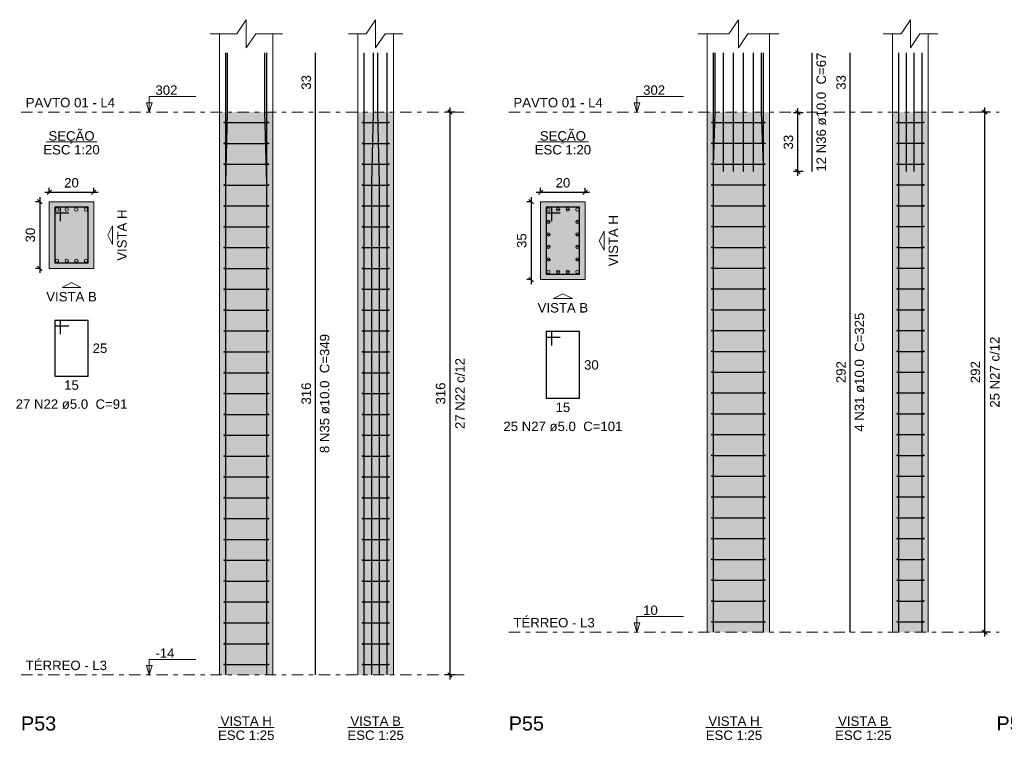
# Model space of a CAD drawing. Header units: millimetres. Extents: x 0 to 119, y 0 to 84.
# Tile 4 of 19: x 28 to 50, y 29 to 45. Entities that reach past the tile are written whole.
import ezdxf

# ---------------------------------------------------------------- set-up
doc = ezdxf.new("R2010")
doc.units = ezdxf.units.MM
doc.header["$MEASUREMENT"] = 0
doc.linetypes.add('DASHDOT', pattern=[2.54, 1.27, -0.635, 0, -0.635])
doc.linetypes.add('NULL', pattern=[0])
doc.layers.get('0').update_dxf_attribs({"lineweight": 18})
for name, color, linetype, lineweight in [('Descrição da armadura', 7, 'Continuous', 0), ('DT-Barras na forma', 2, 'Continuous', 30), ('DT-Barras no corte', 5, 'Continuous', 5), ('DT-Barras rebatidas', 2, 'Continuous', 30), ('DT-Cotas', 9, 'Continuous', 5), ('DT-Estribos na forma', 2, 'Continuous', 30), ('DT-Forma', 5, 'Continuous', 5), ('DT-Hachura seção pilares', 254, 'Continuous', 5), ('DT-Hachura vista pilares', 254, 'Continuous', 5), ('DT-Pontilhado', 9, 'DASHDOT', 5), ('DT-Textos', 7, 'Continuous', 5), ('DT-Título', 3, 'Continuous', 20), ('Textos armaduras', 7, 'Continuous', 0)]:
    doc.layers.add(name, color=color, linetype=linetype, lineweight=lineweight)
doc.styles.add('Arial', font='txt')
doc.dimstyles.new('UM_20.000000', dxfattribs={"dimtxt": 0.18, "dimasz": 0.1, "dimexe": 0.1, "dimexo": 0.2, "dimgap": 0, "dimtad": 1, "dimtih": 1, "dimtoh": 1, "dimdec": 1, "dimlfac": 20, "dimzin": 0, "dimdsep": 46, "dimtxsty": 'Standard', "dimcen": 0.09, "dimdle": 0.1, "dimadec": 1, "dimazin": 2, "dimtfac": 1, "dimtdec": 4, "dimtofl": 0, "dimtmove": 0, "dimatfit": 3, "dimfxl": 1, "dimtolj": 1, "dimarcsym": 0})
doc.dimstyles.new('UM_25.000000', dxfattribs={"dimtxt": 0.18, "dimasz": 0.1, "dimexe": 0.1, "dimexo": 0.2, "dimgap": 0, "dimtad": 1, "dimtih": 1, "dimtoh": 1, "dimdec": 1, "dimlfac": 25, "dimzin": 0, "dimdsep": 46, "dimtxsty": 'Standard', "dimcen": 0.09, "dimdle": 0.1, "dimadec": 1, "dimazin": 2, "dimtfac": 1, "dimtdec": 4, "dimtofl": 0, "dimtmove": 0, "dimatfit": 3, "dimfxl": 1, "dimtolj": 1, "dimarcsym": 0})

# ---------------------------------------------------------------- blocks, each defined once
blk = doc.blocks.new('_Oblique')
at = {"color": 0, "linetype": 'ByBlock', "lineweight": -2}
blk.add_line((-0.5, -0.5), (0.5, 0.5), dxfattribs=at)
blk = doc.blocks.new('*D77')
at = {"layer": 'Defpoints', "color": 0}
for p in [(28.361, 40.862), (28.15, 39.362), (28.361, 39.362)]:
    blk.add_point(p, dxfattribs=at)
at = {"layer": 'DT-Cotas', "color": 0, "lineweight": -2}
for p, q in [((28.15, 40.962), (28.15, 39.262)), ((28.161, 40.862), (28.05, 40.862)), ((28.161, 39.362), (28.05, 39.362))]:
    blk.add_line(p, q, dxfattribs=at)
at = {"layer": 'DT-Cotas', "color": 0, "lineweight": -2, "xscale": 0.1, "yscale": 0.1, "zscale": 0.1}
for p, rotation in [((28.15, 40.862), 90), ((28.15, 39.362), 270)]:
    blk.add_blockref('_Oblique', p, dxfattribs=dict(at, rotation=rotation))
at = {"layer": 'DT-Cotas', "color": 7, "insert": (27.938, 40.112), "char_height": 0.2118, "attachment_point": 5, "rotation": 90, "style": 'Arial'}
blk.add_mtext('\\A1;30', dxfattribs=at)
blk = doc.blocks.new('*D78')
at = {"layer": 'Defpoints', "color": 0}
for p in [(29.361, 41.073), (28.361, 40.862), (29.361, 40.862)]:
    blk.add_point(p, dxfattribs=at)
at = {"layer": 'DT-Cotas', "color": 0, "lineweight": -2}
for p, q in [((28.361, 41.062), (28.361, 41.173)), ((29.361, 41.062), (29.361, 41.173)), ((28.261, 41.073), (29.461, 41.073))]:
    blk.add_line(p, q, dxfattribs=at)
at = {"layer": 'DT-Cotas', "color": 0, "lineweight": -2, "xscale": 0.1, "yscale": 0.1, "zscale": 0.1, "rotation": 180}
blk.add_blockref('_Oblique', (28.361, 41.073), dxfattribs=at)
at = {"layer": 'DT-Cotas', "color": 0, "lineweight": -2, "xscale": 0.1, "yscale": 0.1, "zscale": 0.1}
blk.add_blockref('_Oblique', (29.361, 41.073), dxfattribs=at)
at = {"layer": 'DT-Cotas', "color": 7, "insert": (28.861, 41.285), "char_height": 0.2118, "attachment_point": 5, "rotation": 0.0057, "style": 'Arial'}
blk.add_mtext('\\A1;20', dxfattribs=at)
blk = doc.blocks.new('*D79')
at = {"layer": 'Defpoints', "color": 0}
for p in [(37.362, 42.874), (37.68, 42.874), (37.68, 30.234)]:
    blk.add_point(p, dxfattribs=at)
at = {"layer": 'DT-Cotas', "color": 0, "lineweight": -2}
for p, q in [((37.362, 30.134), (37.362, 42.974)), ((37.48, 42.874), (37.262, 42.874)), ((37.48, 30.234), (37.262, 30.234))]:
    blk.add_line(p, q, dxfattribs=at)
at = {"layer": 'DT-Cotas', "color": 0, "lineweight": -2, "xscale": 0.1, "yscale": 0.1, "zscale": 0.1}
for p, rotation in [((37.362, 42.874), 90), ((37.362, 30.234), 270)]:
    blk.add_blockref('_Oblique', p, dxfattribs=dict(at, rotation=rotation))
at = {"layer": 'DT-Cotas', "color": 7, "insert": (37.15, 36.554), "char_height": 0.2118, "attachment_point": 5, "rotation": 90, "style": 'Arial'}
blk.add_mtext('\\A1;316', dxfattribs=at)
blk = doc.blocks.new('*D80')
at = {"layer": 'Defpoints', "color": 0}
for p in [(39.396, 40.862), (39.184, 39.112), (39.396, 39.112)]:
    blk.add_point(p, dxfattribs=at)
at = {"layer": 'DT-Cotas', "color": 0, "lineweight": -2}
for p, q in [((39.184, 40.962), (39.184, 39.012)), ((39.196, 40.862), (39.084, 40.862)), ((39.196, 39.112), (39.084, 39.112))]:
    blk.add_line(p, q, dxfattribs=at)
at = {"layer": 'DT-Cotas', "color": 0, "lineweight": -2, "xscale": 0.1, "yscale": 0.1, "zscale": 0.1}
for p, rotation in [((39.184, 40.862), 90), ((39.184, 39.112), 270)]:
    blk.add_blockref('_Oblique', p, dxfattribs=dict(at, rotation=rotation))
at = {"layer": 'DT-Cotas', "color": 7, "insert": (38.972, 39.987), "char_height": 0.2118, "attachment_point": 5, "rotation": 90, "style": 'Arial'}
blk.add_mtext('\\A1;35', dxfattribs=at)
blk = doc.blocks.new('*D81')
at = {"layer": 'Defpoints', "color": 0}
for p in [(40.396, 41.073), (39.396, 40.862), (40.396, 40.862)]:
    blk.add_point(p, dxfattribs=at)
at = {"layer": 'DT-Cotas', "color": 0, "lineweight": -2}
for p, q in [((39.396, 41.062), (39.396, 41.173)), ((40.396, 41.062), (40.396, 41.173)), ((39.296, 41.073), (40.496, 41.073))]:
    blk.add_line(p, q, dxfattribs=at)
at = {"layer": 'DT-Cotas', "color": 0, "lineweight": -2, "xscale": 0.1, "yscale": 0.1, "zscale": 0.1, "rotation": 180}
blk.add_blockref('_Oblique', (39.396, 41.073), dxfattribs=at)
at = {"layer": 'DT-Cotas', "color": 0, "lineweight": -2, "xscale": 0.1, "yscale": 0.1, "zscale": 0.1}
blk.add_blockref('_Oblique', (40.396, 41.073), dxfattribs=at)
at = {"layer": 'DT-Cotas', "color": 7, "insert": (39.896, 41.285), "char_height": 0.2118, "attachment_point": 5, "rotation": 0.0057, "style": 'Arial'}
blk.add_mtext('\\A1;20', dxfattribs=at)
blk = doc.blocks.new('*D82')
at = {"layer": 'Defpoints', "color": 0}
for p in [(45.172, 42.859), (45.49, 42.859), (45.49, 41.539)]:
    blk.add_point(p, dxfattribs=at)
at = {"layer": 'DT-Cotas', "color": 0, "lineweight": -2}
for p, q in [((45.172, 41.439), (45.172, 42.959)), ((45.29, 42.859), (45.072, 42.859)), ((45.29, 41.539), (45.072, 41.539))]:
    blk.add_line(p, q, dxfattribs=at)
at = {"layer": 'DT-Cotas', "color": 0, "lineweight": -2, "xscale": 0.1, "yscale": 0.1, "zscale": 0.1}
for p, rotation in [((45.172, 42.859), 90), ((45.172, 41.539), 270)]:
    blk.add_blockref('_Oblique', p, dxfattribs=dict(at, rotation=rotation))
at = {"layer": 'DT-Cotas', "color": 7, "insert": (44.96, 42.199), "char_height": 0.2118, "attachment_point": 5, "rotation": 90, "style": 'Arial'}
blk.add_mtext('\\A1;33', dxfattribs=at)
blk = doc.blocks.new('*D83')
at = {"layer": 'Defpoints', "color": 0}
for p in [(49.371, 42.874), (49.689, 42.874), (49.689, 31.194)]:
    blk.add_point(p, dxfattribs=at)
at = {"layer": 'DT-Cotas', "color": 0, "lineweight": -2}
for p, q in [((49.371, 31.094), (49.371, 42.974)), ((49.489, 42.874), (49.271, 42.874)), ((49.489, 31.194), (49.271, 31.194))]:
    blk.add_line(p, q, dxfattribs=at)
at = {"layer": 'DT-Cotas', "color": 0, "lineweight": -2, "xscale": 0.1, "yscale": 0.1, "zscale": 0.1}
for p, rotation in [((49.371, 42.874), 90), ((49.371, 31.194), 270)]:
    blk.add_blockref('_Oblique', p, dxfattribs=dict(at, rotation=rotation))
at = {"layer": 'DT-Cotas', "color": 7, "insert": (49.159, 37.034), "char_height": 0.2118, "attachment_point": 5, "rotation": 90, "style": 'Arial'}
blk.add_mtext('\\A1;292', dxfattribs=at)

msp = doc.modelspace()

# ---------------------------------------------------------------- hatches: boundary and pattern name
at = {"layer": 'DT-Hachura seção pilares', "linetype": 'Continuous'}
for points in [[(28.3614, 39.3615), (28.3614, 39.3615), (29.3614, 39.3615), (29.3614, 40.8615), (28.3614, 40.8615), (28.3614, 39.3615)], [(39.3957, 39.1115), (39.3957, 39.1115), (40.3957, 39.1115), (40.3957, 40.8615), (39.3957, 40.8615), (39.3957, 39.1115)]]:
    msp.add_hatch(color=254, dxfattribs=at).paths.add_polyline_path(points)
at = {"layer": 'DT-Hachura vista pilares', "linetype": 'Continuous'}
for points in [[(32.1848, 30.2336), (32.1848, 42.8736), (33.3848, 42.8736), (33.3848, 30.2336), (32.1848, 30.2336)], [(35.291, 30.2336), (35.291, 42.8736), (36.091, 42.8736), (36.091, 30.2336), (35.291, 30.2336)], [(43.1366, 31.1936), (43.1366, 42.8736), (44.5366, 42.8736), (44.5366, 31.1936), (43.1366, 31.1936)], [(47.3, 31.1936), (47.3, 42.8736), (48.1, 42.8736), (48.1, 31.1936), (47.3, 31.1936)]]:
    msp.add_hatch(color=254, dxfattribs=at).paths.add_polyline_path(points)

# ---------------------------------------------------------------- linework, layer by layer
at = {"layer": 'DT-Barras na forma'}
for points in [[(32.3248, 30.2336), (32.3248, 41.2736), (32.3648, 42.8736), (32.3648, 44.2079)], [(32.3248, 30.2336), (32.3248, 41.2736), (32.3248, 42.8736), (32.3248, 44.2079)], [(33.2448, 30.2336), (33.2448, 41.2736), (33.2048, 42.8736), (33.2048, 44.2079)], [(33.2448, 30.2336), (33.2448, 41.2736), (33.2448, 42.8736), (33.2448, 44.2079)], [(35.431, 30.2336), (35.431, 41.2736), (35.431, 42.8736), (35.431, 44.2079)], [(35.6043, 30.2336), (35.6043, 41.2736), (35.6443, 42.8736), (35.6443, 44.2079)], [(35.7777, 30.2336), (35.7777, 41.2736), (35.7377, 42.8736), (35.7377, 44.2079)], [(35.951, 30.2336), (35.951, 41.2736), (35.951, 42.8736), (35.951, 44.2079)], [(43.2766, 31.1936), (43.2766, 41.6736), (43.3166, 42.8736), (43.3166, 44.2079)], [(43.2766, 41.5394), (43.2766, 44.2079)], [(43.5006, 41.5394), (43.5006, 44.2079)], [(43.7246, 41.5394), (43.7246, 44.2079)], [(43.9486, 41.5394), (43.9486, 44.2079)], [(44.1726, 41.5394), (44.1726, 44.2079)], [(44.3966, 31.1936), (44.3966, 41.6736), (44.3566, 42.8736), (44.3566, 44.2079)], [(44.3966, 41.5394), (44.3966, 44.2079)], [(47.44, 31.1936), (47.44, 41.6736), (47.44, 42.8736), (47.44, 44.2079)], [(47.6134, 41.5394), (47.6134, 44.2079)], [(47.7867, 41.5394), (47.7867, 44.2079)], [(47.96, 31.1936), (47.96, 41.6736), (47.96, 42.8736), (47.96, 44.2079)], [(28.6114, 40.424), (28.6114, 40.7365), (28.4864, 40.7365), (28.4864, 39.4865), (29.2364, 39.4865), (29.2364, 40.7365), (28.4864, 40.7365), (28.4864, 40.6115), (28.7989, 40.6115)], [(39.6457, 40.424), (39.6457, 40.7365), (39.5207, 40.7365), (39.5207, 39.2365), (40.2707, 39.2365), (40.2707, 40.7365), (39.5207, 40.7365), (39.5207, 40.6115), (39.8332, 40.6115)]]:
    msp.add_lwpolyline(points, dxfattribs=at)
at = {"layer": 'DT-Barras no corte'}
for p, q in [((39.7423, 40.6865), (39.8323, 40.6865)), ((39.959, 40.6865), (40.049, 40.6865)), ((39.5257, 40.4065), (39.6157, 40.4065)), ((40.1757, 40.4065), (40.2657, 40.4065)), ((39.5257, 40.1265), (39.6157, 40.1265)), ((40.1757, 40.1265), (40.2657, 40.1265)), ((39.5257, 39.8465), (39.6157, 39.8465)), ((40.1757, 39.8465), (40.2657, 39.8465)), ((39.5257, 39.5665), (39.6157, 39.5665)), ((40.1757, 39.5665), (40.2657, 39.5665)), ((39.7423, 39.2865), (39.8323, 39.2865)), ((39.959, 39.2865), (40.049, 39.2865))]:
    msp.add_line(p, q, dxfattribs=at)
for centre in [(28.5364, 40.6865), (28.753, 40.6865), (28.9697, 40.6865), (29.1864, 40.6865), (39.5707, 40.6865), (39.7873, 40.6865), (40.004, 40.6865), (40.2207, 40.6865), (39.5707, 40.4065), (40.2207, 40.4065), (39.5707, 40.1265), (40.2207, 40.1265), (39.5707, 39.8465), (40.2207, 39.8465), (39.5707, 39.5665), (40.2207, 39.5665), (28.5364, 39.5365), (28.753, 39.5365), (28.9697, 39.5365), (29.1864, 39.5365), (39.5707, 39.2865), (39.7873, 39.2865), (40.004, 39.2865), (40.2207, 39.2865)]:
    msp.add_circle(centre, 0.0375, dxfattribs=at)
at = {"layer": 'DT-Barras rebatidas'}
for points in [[(34.3379, 30.2336), (34.3379, 42.8736), (34.3379, 44.2079)], [(45.4897, 41.5394), (45.4897, 44.2079)], [(46.3469, 31.1936), (46.3469, 42.8736), (46.3469, 44.2079)], [(28.6114, 37.8841), (28.6114, 38.1966), (28.4864, 38.1966), (28.4864, 36.9466), (29.2364, 36.9466), (29.2364, 38.1966), (28.4864, 38.1966), (28.4864, 38.0716), (28.7989, 38.0716)], [(39.6457, 37.6341), (39.6457, 37.9466), (39.5207, 37.9466), (39.5207, 36.4466), (40.2707, 36.4466), (40.2707, 37.9466), (39.5207, 37.9466), (39.5207, 37.8216), (39.8332, 37.8216)]]:
    msp.add_lwpolyline(points, dxfattribs=at)
at = {"layer": 'DT-Estribos na forma'}
for p, q in [((32.2948, 42.6396), (33.2748, 42.6396)), ((35.401, 42.6396), (35.981, 42.6396)), ((43.2466, 42.64), (44.4266, 42.64)), ((47.41, 42.64), (47.99, 42.64)), ((32.2948, 42.1714), (33.2748, 42.1714)), ((35.401, 42.1714), (35.981, 42.1714)), ((43.2466, 42.1728), (44.4266, 42.1728)), ((47.41, 42.1728), (47.99, 42.1728)), ((32.2948, 41.7033), (33.2748, 41.7033)), ((35.401, 41.7033), (35.981, 41.7033)), ((43.2466, 41.7056), (44.4266, 41.7056)), ((47.41, 41.7056), (47.99, 41.7056)), ((32.2948, 41.2351), (33.2748, 41.2351)), ((35.401, 41.2351), (35.981, 41.2351)), ((43.2466, 41.2384), (44.4266, 41.2384)), ((47.41, 41.2384), (47.99, 41.2384)), ((32.2948, 40.767), (33.2748, 40.767)), ((35.401, 40.767), (35.981, 40.767)), ((43.2466, 40.7712), (44.4266, 40.7712)), ((47.41, 40.7712), (47.99, 40.7712)), ((32.2948, 40.2988), (33.2748, 40.2988)), ((35.401, 40.2988), (35.981, 40.2988)), ((43.2466, 40.304), (44.4266, 40.304)), ((47.41, 40.304), (47.99, 40.304)), ((32.2948, 39.8307), (33.2748, 39.8307)), ((35.401, 39.8307), (35.981, 39.8307)), ((43.2466, 39.8368), (44.4266, 39.8368)), ((47.41, 39.8368), (47.99, 39.8368)), ((32.2948, 39.3625), (33.2748, 39.3625)), ((35.401, 39.3625), (35.981, 39.3625)), ((43.2466, 39.3696), (44.4266, 39.3696)), ((47.41, 39.3696), (47.99, 39.3696)), ((32.2948, 38.8944), (33.2748, 38.8944)), ((35.401, 38.8944), (35.981, 38.8944)), ((43.2466, 38.9024), (44.4266, 38.9024)), ((47.41, 38.9024), (47.99, 38.9024)), ((32.2948, 38.4262), (33.2748, 38.4262)), ((35.401, 38.4262), (35.981, 38.4262)), ((43.2466, 38.4352), (44.4266, 38.4352)), ((47.41, 38.4352), (47.99, 38.4352)), ((32.2948, 37.9581), (33.2748, 37.9581)), ((35.401, 37.9581), (35.981, 37.9581)), ((43.2466, 37.968), (44.4266, 37.968)), ((47.41, 37.968), (47.99, 37.968)), ((32.2948, 37.4899), (33.2748, 37.4899)), ((35.401, 37.4899), (35.981, 37.4899)), ((43.2466, 37.5008), (44.4266, 37.5008)), ((47.41, 37.5008), (47.99, 37.5008)), ((32.2948, 37.0218), (33.2748, 37.0218)), ((35.401, 37.0218), (35.981, 37.0218)), ((43.2466, 37.0336), (44.4266, 37.0336)), ((47.41, 37.0336), (47.99, 37.0336)), ((32.2948, 36.5536), (33.2748, 36.5536)), ((35.401, 36.5536), (35.981, 36.5536)), ((43.2466, 36.5664), (44.4266, 36.5664)), ((47.41, 36.5664), (47.99, 36.5664)), ((32.2948, 36.0855), (33.2748, 36.0855)), ((35.401, 36.0855), (35.981, 36.0855)), ((43.2466, 36.0992), (44.4266, 36.0992)), ((47.41, 36.0992), (47.99, 36.0992)), ((32.2948, 35.6174), (33.2748, 35.6174)), ((35.401, 35.6174), (35.981, 35.6174)), ((43.2466, 35.632), (44.4266, 35.632)), ((47.41, 35.632), (47.99, 35.632)), ((43.2466, 35.1648), (44.4266, 35.1648)), ((47.41, 35.1648), (47.99, 35.1648)), ((32.2948, 35.1492), (33.2748, 35.1492)), ((35.401, 35.1492), (35.981, 35.1492)), ((32.2948, 34.6811), (33.2748, 34.6811)), ((35.401, 34.6811), (35.981, 34.6811)), ((43.2466, 34.6976), (44.4266, 34.6976)), ((47.41, 34.6976), (47.99, 34.6976)), ((32.2948, 34.2129), (33.2748, 34.2129)), ((35.401, 34.2129), (35.981, 34.2129)), ((43.2466, 34.2304), (44.4266, 34.2304)), ((47.41, 34.2304), (47.99, 34.2304)), ((32.2948, 33.7448), (33.2748, 33.7448)), ((35.401, 33.7448), (35.981, 33.7448)), ((43.2466, 33.7632), (44.4266, 33.7632)), ((47.41, 33.7632), (47.99, 33.7632)), ((32.2948, 33.2766), (33.2748, 33.2766)), ((35.401, 33.2766), (35.981, 33.2766)), ((43.2466, 33.296), (44.4266, 33.296)), ((47.41, 33.296), (47.99, 33.296)), ((32.2948, 32.8085), (33.2748, 32.8085)), ((35.401, 32.8085), (35.981, 32.8085)), ((43.2466, 32.8288), (44.4266, 32.8288)), ((47.41, 32.8288), (47.99, 32.8288)), ((32.2948, 32.3403), (33.2748, 32.3403)), ((35.401, 32.3403), (35.981, 32.3403)), ((43.2466, 32.3616), (44.4266, 32.3616)), ((47.41, 32.3616), (47.99, 32.3616)), ((32.2948, 31.8722), (33.2748, 31.8722)), ((35.401, 31.8722), (35.981, 31.8722)), ((43.2466, 31.8944), (44.4266, 31.8944)), ((47.41, 31.8944), (47.99, 31.8944)), ((32.2948, 31.404), (33.2748, 31.404)), ((35.401, 31.404), (35.981, 31.404)), ((43.2466, 31.4272), (44.4266, 31.4272)), ((47.41, 31.4272), (47.99, 31.4272)), ((32.2948, 30.9359), (33.2748, 30.9359)), ((35.401, 30.9359), (35.981, 30.9359)), ((32.2948, 30.4677), (33.2748, 30.4677)), ((35.401, 30.4677), (35.981, 30.4677))]:
    msp.add_line(p, q, dxfattribs=at)
for centre in [(32.2948, 42.6396), (33.2748, 42.6396), (35.401, 42.6396), (35.981, 42.6396), (43.2466, 42.64), (44.4266, 42.64), (47.41, 42.64), (47.99, 42.64), (32.2948, 42.1714), (33.2748, 42.1714), (35.401, 42.1714), (35.981, 42.1714), (43.2466, 42.1728), (44.4266, 42.1728), (47.41, 42.1728), (47.99, 42.1728), (32.2948, 41.7033), (33.2748, 41.7033), (35.401, 41.7033), (35.981, 41.7033), (43.2466, 41.7056), (44.4266, 41.7056), (47.41, 41.7056), (47.99, 41.7056), (32.2948, 41.2351), (33.2748, 41.2351), (35.401, 41.2351), (35.981, 41.2351), (43.2466, 41.2384), (44.4266, 41.2384), (47.41, 41.2384), (47.99, 41.2384), (32.2948, 40.767), (33.2748, 40.767), (35.401, 40.767), (35.981, 40.767), (43.2466, 40.7712), (44.4266, 40.7712), (47.41, 40.7712), (47.99, 40.7712), (32.2948, 40.2988), (33.2748, 40.2988), (35.401, 40.2988), (35.981, 40.2988), (43.2466, 40.304), (44.4266, 40.304), (47.41, 40.304), (47.99, 40.304), (32.2948, 39.8307), (33.2748, 39.8307), (35.401, 39.8307), (35.981, 39.8307), (43.2466, 39.8368), (44.4266, 39.8368), (47.41, 39.8368), (47.99, 39.8368), (32.2948, 39.3625), (33.2748, 39.3625), (35.401, 39.3625), (35.981, 39.3625), (43.2466, 39.3696), (44.4266, 39.3696), (47.41, 39.3696), (47.99, 39.3696), (32.2948, 38.8944), (33.2748, 38.8944), (35.401, 38.8944), (35.981, 38.8944), (43.2466, 38.9024), (44.4266, 38.9024), (47.41, 38.9024), (47.99, 38.9024), (32.2948, 38.4262), (33.2748, 38.4262), (35.401, 38.4262), (35.981, 38.4262), (43.2466, 38.4352), (44.4266, 38.4352), (47.41, 38.4352), (47.99, 38.4352), (32.2948, 37.9581), (33.2748, 37.9581), (35.401, 37.9581), (35.981, 37.9581), (43.2466, 37.968), (44.4266, 37.968), (47.41, 37.968), (47.99, 37.968), (32.2948, 37.4899), (33.2748, 37.4899), (35.401, 37.4899), (35.981, 37.4899), (43.2466, 37.5008), (44.4266, 37.5008), (47.41, 37.5008), (47.99, 37.5008), (32.2948, 37.0218), (33.2748, 37.0218), (35.401, 37.0218), (35.981, 37.0218), (43.2466, 37.0336), (44.4266, 37.0336), (47.41, 37.0336), (47.99, 37.0336), (32.2948, 36.5536), (33.2748, 36.5536), (35.401, 36.5536), (35.981, 36.5536), (43.2466, 36.5664), (44.4266, 36.5664), (47.41, 36.5664), (47.99, 36.5664), (32.2948, 36.0855), (33.2748, 36.0855), (35.401, 36.0855), (35.981, 36.0855), (43.2466, 36.0992), (44.4266, 36.0992), (47.41, 36.0992), (47.99, 36.0992), (32.2948, 35.6174), (33.2748, 35.6174), (35.401, 35.6174), (35.981, 35.6174), (43.2466, 35.632), (44.4266, 35.632), (47.41, 35.632), (47.99, 35.632), (32.2948, 35.1492), (33.2748, 35.1492), (35.401, 35.1492), (35.981, 35.1492), (43.2466, 35.1648), (44.4266, 35.1648), (47.41, 35.1648), (47.99, 35.1648), (32.2948, 34.6811), (33.2748, 34.6811), (35.401, 34.6811), (35.981, 34.6811), (43.2466, 34.6976), (44.4266, 34.6976), (47.41, 34.6976), (47.99, 34.6976), (32.2948, 34.2129), (33.2748, 34.2129), (35.401, 34.2129), (35.981, 34.2129), (43.2466, 34.2304), (44.4266, 34.2304), (47.41, 34.2304), (47.99, 34.2304), (32.2948, 33.7448), (33.2748, 33.7448), (35.401, 33.7448), (35.981, 33.7448), (43.2466, 33.7632), (44.4266, 33.7632), (47.41, 33.7632), (47.99, 33.7632), (32.2948, 33.2766), (33.2748, 33.2766), (35.401, 33.2766), (35.981, 33.2766), (43.2466, 33.296), (44.4266, 33.296), (47.41, 33.296), (47.99, 33.296), (32.2948, 32.8085), (33.2748, 32.8085), (35.401, 32.8085), (35.981, 32.8085), (43.2466, 32.8288), (44.4266, 32.8288), (47.41, 32.8288), (47.99, 32.8288), (32.2948, 32.3403), (33.2748, 32.3403), (35.401, 32.3403), (35.981, 32.3403), (43.2466, 32.3616), (44.4266, 32.3616), (47.41, 32.3616), (47.99, 32.3616), (32.2948, 31.8722), (33.2748, 31.8722), (35.401, 31.8722), (35.981, 31.8722), (43.2466, 31.8944), (44.4266, 31.8944), (47.41, 31.8944), (47.99, 31.8944), (32.2948, 31.404), (33.2748, 31.404), (35.401, 31.404), (35.981, 31.404), (43.2466, 31.4272), (44.4266, 31.4272), (47.41, 31.4272), (47.99, 31.4272), (32.2948, 30.9359), (33.2748, 30.9359), (35.401, 30.9359), (35.981, 30.9359), (32.2948, 30.4677), (33.2748, 30.4677), (35.401, 30.4677), (35.981, 30.4677)]:
    msp.add_circle(centre, 0.01, dxfattribs=at)
at = {"layer": 'DT-Forma'}
for p, q in [((32.1848, 42.8736), (32.1848, 44.6315)), ((33.3848, 42.8736), (33.3848, 44.6315)), ((35.291, 42.8736), (35.291, 44.6315)), ((36.091, 42.8736), (36.091, 44.6315)), ((43.1366, 42.8736), (43.1366, 44.6315)), ((44.5366, 42.8736), (44.5366, 44.6315)), ((47.3, 42.8736), (47.3, 44.6315)), ((48.1, 42.8736), (48.1, 44.6315)), ((32.1848, 30.2336), (32.1848, 42.8736)), ((33.3848, 30.2336), (33.3848, 42.8736)), ((35.291, 30.2336), (35.291, 42.8736)), ((36.091, 30.2336), (36.091, 42.8736)), ((43.1366, 31.1936), (43.1366, 42.8736)), ((44.5366, 31.1936), (44.5366, 42.8736)), ((47.3, 31.1936), (47.3, 42.8736)), ((48.1, 31.1936), (48.1, 42.8736))]:
    msp.add_line(p, q, dxfattribs=at)
for points in [[(31.973, 44.6315), (32.573, 44.6315), (32.7848, 44.9492), (32.7848, 44.3138), (32.9966, 44.6315), (33.5966, 44.6315)], [(35.0792, 44.6315), (35.4792, 44.6315), (35.691, 44.9492), (35.691, 44.3138), (35.9028, 44.6315), (36.3028, 44.6315)], [(42.9248, 44.6315), (43.6248, 44.6315), (43.8366, 44.9492), (43.8366, 44.3138), (44.0484, 44.6315), (44.7484, 44.6315)], [(47.0882, 44.6315), (47.4882, 44.6315), (47.7, 44.9492), (47.7, 44.3138), (47.9118, 44.6315), (48.3118, 44.6315)]]:
    msp.add_lwpolyline(points, dxfattribs=at)
for points in [[(28.3614, 39.3615), (29.3614, 39.3615), (29.3614, 40.8615), (28.3614, 40.8615), (28.3614, 39.3615)], [(39.3957, 39.1115), (40.3957, 39.1115), (40.3957, 40.8615), (39.3957, 40.8615), (39.3957, 39.1115)]]:
    msp.add_lwpolyline(points, close=True, dxfattribs=at)
at = {"layer": 'DT-Pontilhado', "ltscale": 0.2}
for p, q in [((27.7277, 42.8736), (37.6795, 42.8736)), ((38.6795, 42.8736), (49.6885, 42.8736)), ((38.6795, 31.1936), (49.6885, 31.1936)), ((27.7277, 30.2336), (37.6795, 30.2336))]:
    msp.add_line(p, q, dxfattribs=at)
at = {"layer": 'DT-Textos'}
for p, q in [((28.2891, 42.2065), (29.4336, 42.2065)), ((39.3235, 42.2065), (40.4679, 42.2065)), ((32.1549, 29.0565), (33.4147, 29.0565)), ((35.0693, 29.0565), (36.3127, 29.0565)), ((43.1068, 29.0565), (44.3665, 29.0565)), ((46.0212, 29.0565), (47.2645, 29.0565))]:
    msp.add_line(p, q, dxfattribs=at)
for points in [[(30.6053, 42.8736), (30.6688, 43.0854), (30.5418, 43.0854), (30.6053, 42.8736), (30.6053, 43.2236), (31.6553, 43.2236)], [(41.5571, 42.8736), (41.6207, 43.0854), (41.4936, 43.0854), (41.5571, 42.8736), (41.5571, 43.2236), (42.6071, 43.2236)], [(41.5571, 31.1936), (41.6207, 31.4054), (41.4936, 31.4054), (41.5571, 31.1936), (41.5571, 31.5436), (42.6071, 31.5436)], [(30.6053, 30.2336), (30.6688, 30.4454), (30.5418, 30.4454), (30.6053, 30.2336), (30.6053, 30.5836), (31.6553, 30.5836)]]:
    msp.add_lwpolyline(points, dxfattribs=at)
for points in [[(29.785, 40.1115), (29.785, 39.8997), (29.6791, 40.1115), (29.785, 40.3233), (29.785, 40.1115)], [(40.8193, 39.9865), (40.8193, 39.7747), (40.7134, 39.9865), (40.8193, 40.1983), (40.8193, 39.9865)], [(28.8614, 38.9379), (28.6496, 38.9379), (28.8614, 39.0438), (29.0732, 38.9379), (28.8614, 38.9379)], [(39.8957, 38.6879), (39.6839, 38.6879), (39.8957, 38.7938), (40.1075, 38.6879), (39.8957, 38.6879)]]:
    msp.add_lwpolyline(points, close=True, dxfattribs=at)

# ---------------------------------------------------------------- texts
at = {"layer": 'Descrição da armadura', "linetype": 'NULL', "char_height": 0.2118, "attachment_point": 8, "rotation": 90.00021, "line_spacing_factor": 0.9, "style": 'Arial'}
for s, insert, width in [('12 N36 ø10.0  C=67', (45.8076, 42.8732), 5.239541), ('4 N31 ø10.0  C=325', (46.6646, 37.0332), 5.239541), ('8 N35 ø10.0  C=349', (34.6558, 36.5532), 5.239541), ('25 N27 c/12', (49.7025, 37.0336), 3.167695), ('27 N22 c/12', (37.6935, 36.5536), 3.167695)]:
    msp.add_mtext(s, dxfattribs=dict(at, insert=insert, width=width))
at = {"layer": 'Descrição da armadura', "linetype": 'NULL', "char_height": 0.2118, "attachment_point": 8, "line_spacing_factor": 0.9, "style": 'Arial'}
for s, insert, width in [('27 N22 ø5.0  C=91', (28.8617, 36.2051), 4.916973), ('25 N27 ø5.0  C=101', (39.8955, 35.7051), 5.239541)]:
    msp.add_mtext(s, dxfattribs=dict(at, insert=insert, width=width))
at = {"layer": 'DT-Textos', "linetype": 'NULL', "char_height": 0.2118, "line_spacing_factor": 0.798, "style": 'Arial'}
for s, insert, width, attachment_point in [('302', (30.7457, 43.2591), 0.967705, 7), ('302', (41.6975, 43.2591), 0.967705, 7), ('PAVTO 01 - L4', (27.8337, 42.9791), 3.932842, 7), ('PAVTO 01 - L4', (38.7855, 42.9791), 3.932842, 7), ('SEÇÃO', (28.8617, 42.1682), 2.030566, 8), ('SEÇÃO', (39.8955, 42.1682), 2.030566, 8), ('ESC 1:20', (28.8617, 41.9201), 2.482559, 8), ('ESC 1:20', (39.8955, 41.9201), 2.482559, 8), ('VISTA B', (28.8617, 38.6201), 2.223994, 8), ('VISTA B', (39.8955, 38.3701), 2.223994, 8), ('10', (41.6975, 31.5791), 0.645137, 7), ('TÉRREO - L3', (38.7855, 31.2991), 3.577422, 7), ('-14', (30.7457, 30.6191), 0.838281, 7), ('TÉRREO - L3', (27.8337, 30.3391), 3.577422, 7), ('VISTA H', (32.7847, 29.088), 2.255996, 8), ('VISTA B', (35.6907, 29.088), 2.223994, 8), ('VISTA H', (43.7365, 29.088), 2.255996, 8), ('VISTA B', (46.6425, 29.088), 2.223994, 8), ('ESC 1:25', (32.7847, 28.771), 2.482559, 8), ('ESC 1:25', (35.6907, 28.771), 2.482559, 8), ('ESC 1:25', (43.7365, 28.771), 2.482559, 8), ('ESC 1:25', (46.6425, 28.771), 2.482559, 8)]:
    msp.add_mtext(s, dxfattribs=dict(at, insert=insert, width=width, attachment_point=attachment_point))
at = {"layer": 'DT-Textos', "linetype": 'NULL', "char_height": 0.2118, "width": 2.255996, "attachment_point": 8, "rotation": 90.00021, "line_spacing_factor": 0.798, "style": 'Arial'}
for insert in [(30.1028, 40.1112), (41.1366, 39.9862)]:
    msp.add_mtext('VISTA H', dxfattribs=dict(at, insert=insert))
at = {"layer": 'DT-Título', "linetype": 'NULL', "char_height": 0.3177, "width": 1.565781, "attachment_point": 7, "line_spacing_factor": 0.798, "style": 'Arial'}
for s, insert in [('P53', (27.7277, 28.9819)), ('P55', (38.6795, 28.9819)), ('P58', (49.6313, 28.9819))]:
    msp.add_mtext(s, dxfattribs=dict(at, insert=insert))
at = {"layer": 'Textos armaduras', "linetype": 'NULL', "char_height": 0.2118, "attachment_point": 8, "rotation": 90.00021, "line_spacing_factor": 0.9, "style": 'Arial'}
for s, insert, width in [('33', (34.2406, 43.5408), 1.045137), ('33', (46.2496, 43.5408), 1.045137), ('292', (46.2496, 37.0336), 1.367705), ('316', (34.2406, 36.5536), 1.367705)]:
    msp.add_mtext(s, dxfattribs=dict(at, insert=insert, width=width))
at = {"layer": 'Textos armaduras', "linetype": 'NULL', "char_height": 0.2118, "width": 1.045137, "line_spacing_factor": 0.9, "style": 'Arial'}
for s, insert, attachment_point in [('25', (29.3364, 37.6775), 1), ('30', (40.3707, 37.3025), 1), ('15', (28.8614, 36.8494), 2), ('15', (39.8957, 36.3494), 2)]:
    msp.add_mtext(s, dxfattribs=dict(at, insert=insert, attachment_point=attachment_point))

# ---------------------------------------------------------------- dimensions: what is measured, and where the dimension line sits
at = {"layer": 'DT-Cotas'}
for base, p1, p2, dimstyle, override, picture, middle in [((37.3618, 42.8736), (37.6795, 30.2336), (37.6795, 42.8736), 'UM_25.000000', {"dimtxt": 0.2118, "dimasz": 0.1, "dimexe": 0.1, "dimexo": 0.2, "dimtad": 1, "dimtih": 0, "dimtoh": 0, "dimdec": 1, "dimlfac": 25, "dimzin": 8, "dimtxsty": 'Arial', "dimblk": 'Oblique', "dimblk1": 'Oblique', "dimblk2": 'Oblique', "dimsah": 1, "dimdle": 0.1, "dimse1": 0, "dimse2": 0, "dimclrt": 7, "dimadec": 1, "dimazin": 3, "dimtmove": 2, "dimldrblk": 'Oblique'}, '*D79', (37.15, 36.5536)), ((45.172, 42.8594), (45.4897, 41.5394), (45.4897, 42.8594), 'UM_25.000000', {"dimtxt": 0.2118, "dimasz": 0.1, "dimexe": 0.1, "dimexo": 0.2, "dimtad": 1, "dimtih": 0, "dimtoh": 0, "dimdec": 1, "dimlfac": 25, "dimzin": 8, "dimtxsty": 'Arial', "dimblk": 'Oblique', "dimblk1": 'Oblique', "dimblk2": 'Oblique', "dimsah": 1, "dimdle": 0.1, "dimse1": 0, "dimse2": 0, "dimclrt": 7, "dimadec": 1, "dimazin": 3, "dimtmove": 2, "dimldrblk": 'Oblique'}, '*D82', (44.9602, 42.1994)), ((49.3708, 42.8736), (49.6885, 31.1936), (49.6885, 42.8736), 'UM_25.000000', {"dimtxt": 0.2118, "dimasz": 0.1, "dimexe": 0.1, "dimexo": 0.2, "dimtad": 1, "dimtih": 0, "dimtoh": 0, "dimdec": 1, "dimlfac": 25, "dimzin": 8, "dimtxsty": 'Arial', "dimblk": 'Oblique', "dimblk1": 'Oblique', "dimblk2": 'Oblique', "dimsah": 1, "dimdle": 0.1, "dimse1": 0, "dimse2": 0, "dimclrt": 7, "dimadec": 1, "dimazin": 3, "dimtmove": 2, "dimldrblk": 'Oblique'}, '*D83', (49.159, 37.0336)), ((28.1496, 39.3615), (28.3614, 40.8615), (28.3614, 39.3615), 'UM_20.000000', {"dimtxt": 0.2118, "dimasz": 0.1, "dimexe": 0.1, "dimexo": 0.2, "dimtad": 1, "dimtih": 0, "dimtoh": 0, "dimdec": 1, "dimlfac": 20, "dimzin": 8, "dimtxsty": 'Arial', "dimblk": 'Oblique', "dimblk1": 'Oblique', "dimblk2": 'Oblique', "dimsah": 1, "dimdle": 0.1, "dimse1": 0, "dimse2": 0, "dimclrt": 7, "dimadec": 1, "dimazin": 3, "dimtmove": 2, "dimldrblk": 'Oblique'}, '*D77', (27.9378, 40.1115)), ((39.1839, 39.1115), (39.3957, 40.8615), (39.3957, 39.1115), 'UM_20.000000', {"dimtxt": 0.2118, "dimasz": 0.1, "dimexe": 0.1, "dimexo": 0.2, "dimtad": 1, "dimtih": 0, "dimtoh": 0, "dimdec": 1, "dimlfac": 20, "dimzin": 8, "dimtxsty": 'Arial', "dimblk": 'Oblique', "dimblk1": 'Oblique', "dimblk2": 'Oblique', "dimsah": 1, "dimdle": 0.1, "dimse1": 0, "dimse2": 0, "dimclrt": 7, "dimadec": 1, "dimazin": 3, "dimtmove": 2, "dimldrblk": 'Oblique'}, '*D80', (38.9721, 39.9865))]:
    dim = msp.add_linear_dim(base=base, p1=p1, p2=p2, angle=90, dimstyle=dimstyle, override=override, dxfattribs=at)
    dim.commit()
    dim.dimension.update_dxf_attribs({"geometry": picture, "text_midpoint": middle, "dimtype": 160, "text_rotation": 90})
for base, p1, p2, picture, middle in [((29.3614, 41.0733), (28.3614, 40.8615), (29.3614, 40.8615), '*D78', (28.8614, 41.2851)), ((40.3957, 41.0733), (39.3957, 40.8615), (40.3957, 40.8615), '*D81', (39.8957, 41.2851))]:
    dim = msp.add_linear_dim(base=base, p1=p1, p2=p2, dimstyle='UM_20.000000', override={"dimtxt": 0.2118, "dimasz": 0.1, "dimexe": 0.1, "dimexo": 0.2, "dimtad": 1, "dimtih": 0, "dimtoh": 0, "dimdec": 1, "dimlfac": 20, "dimzin": 8, "dimtxsty": 'Arial', "dimblk": 'Oblique', "dimblk1": 'Oblique', "dimblk2": 'Oblique', "dimsah": 1, "dimdle": 0.1, "dimse1": 0, "dimse2": 0, "dimclrt": 7, "dimadec": 1, "dimazin": 3, "dimtmove": 2, "dimldrblk": 'Oblique'}, dxfattribs=at)
    dim.commit()
    dim.dimension.update_dxf_attribs({"geometry": picture, "text_midpoint": middle, "dimtype": 160, "text_rotation": 0.00573})

doc.saveas('drawing.dxf')
